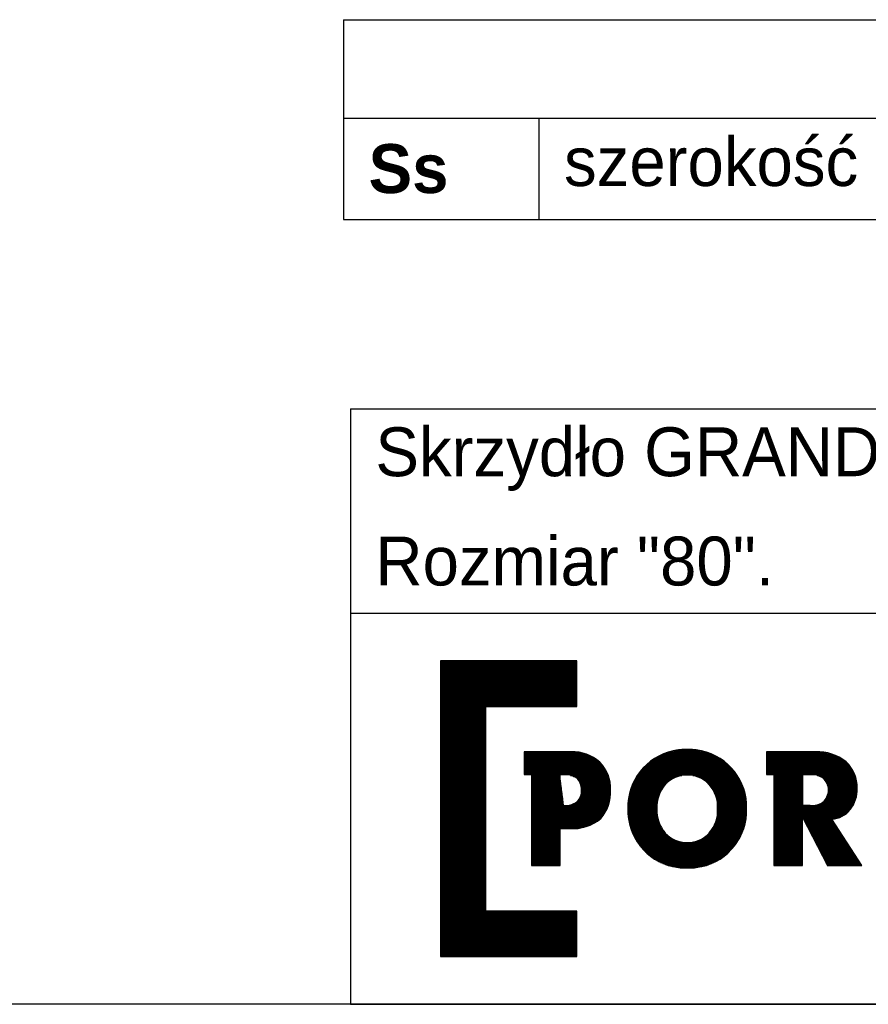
# Model space of a CAD drawing. Header units: millimetres. Extents: x 0 to 17620, y 0 to 4200.
# Tile 17 of 20: x 14829 to 15524, y 0 to 806. Entities that reach past the tile are written whole.
import ezdxf

# ---------------------------------------------------------------- set-up
doc = ezdxf.new("R2010")
doc.units = ezdxf.units.MM
doc.layers.add('1', color=250, linetype='Continuous')
doc.layers.add('256', color=250, linetype='Continuous')
doc.styles.add('Montserrat', font='Montserrat-Regular.ttf')

msp = doc.modelspace()

# ---------------------------------------------------------------- linework, layer by layer
at = {"layer": '1', "linetype": 'Continuous'}
for p, q in [((15094.38, 805.82), (15254.38, 805.82)), ((15094.38, 805.82), (15094.38, 725.14)), ((15254.38, 805.82), (16414.38, 805.82)), ((15094.38, 725.14), (15254.38, 725.14)), ((15094.38, 725.14), (15094.38, 642.22)), ((15254.38, 725.14), (16414.38, 725.14)), ((15254.38, 725.14), (15254.38, 642.22)), ((15094.38, 642.22), (15254.38, 642.22)), ((15254.38, 642.22), (16414.38, 642.22)), ((15100, 487.37), (17620, 487.37)), ((15100, 487.37), (15100, 404.97)), ((15100, 404.97), (15100, 320)), ((15100, 320), (17620, 320)), ((15100, 320), (15100, 0)), ((15100, 320), (15820, 320)), ((15285.44, 281.04), (15173.75, 281.04)), ((15173.75, 281.04), (15173.75, 39.04)), ((15173.75, 281.04), (15173.75, 39.04)), ((15285.44, 281.04), (15173.75, 281.04)), ((15173.75, 280.39), (15285.44, 280.39)), ((15173.75, 279.55), (15285.44, 279.55)), ((15173.75, 278.7), (15285.44, 278.7)), ((15173.75, 277.85), (15285.44, 277.85)), ((15173.75, 277.01), (15285.44, 277.01)), ((15173.75, 276.16), (15285.44, 276.16)), ((15173.75, 275.31), (15285.44, 275.31)), ((15173.75, 274.47), (15285.44, 274.47)), ((15285.44, 243.81), (15285.44, 281.04)), ((15285.44, 243.81), (15285.44, 281.04)), ((15173.75, 273.62), (15285.44, 273.62)), ((15173.75, 272.77), (15285.44, 272.77)), ((15173.75, 271.93), (15285.44, 271.93)), ((15173.75, 271.08), (15285.44, 271.08)), ((15173.75, 270.24), (15285.44, 270.24)), ((15173.75, 269.39), (15285.44, 269.39)), ((15173.75, 268.54), (15285.44, 268.54)), ((15173.75, 267.7), (15285.44, 267.7)), ((15173.75, 266.85), (15285.44, 266.85)), ((15173.75, 266), (15285.44, 266)), ((15173.75, 265.16), (15285.44, 265.16)), ((15173.75, 264.31), (15285.44, 264.31)), ((15173.75, 263.46), (15285.44, 263.46)), ((15173.75, 262.62), (15285.44, 262.62)), ((15173.75, 261.77), (15285.44, 261.77)), ((15173.75, 260.92), (15285.44, 260.92)), ((15173.75, 260.08), (15285.44, 260.08)), ((15173.75, 259.23), (15285.44, 259.23)), ((15173.75, 258.38), (15285.44, 258.38)), ((15173.75, 257.54), (15285.44, 257.54)), ((15173.75, 256.69), (15285.44, 256.69)), ((15173.75, 255.84), (15285.44, 255.84)), ((15173.75, 255), (15285.44, 255)), ((15173.75, 254.15), (15285.44, 254.15)), ((15173.75, 253.3), (15285.44, 253.3)), ((15173.75, 252.46), (15285.44, 252.46)), ((15173.75, 251.61), (15285.44, 251.61)), ((15173.75, 250.76), (15285.44, 250.76)), ((15173.75, 249.92), (15285.44, 249.92)), ((15173.75, 249.07), (15285.44, 249.07)), ((15173.75, 248.22), (15285.44, 248.22)), ((15173.75, 247.38), (15285.44, 247.38)), ((15173.75, 246.53), (15285.44, 246.53)), ((15173.75, 245.68), (15285.44, 245.68)), ((15173.75, 244.84), (15285.44, 244.84)), ((15173.75, 243.99), (15285.44, 243.99)), ((15173.75, 243.14), (15210.98, 243.14)), ((15173.75, 242.3), (15210.98, 242.3)), ((15210.98, 76.27), (15210.98, 243.81)), ((15210.98, 76.27), (15210.98, 243.81)), ((15210.98, 243.81), (15285.44, 243.81)), ((15210.98, 243.81), (15285.44, 243.81)), ((15173.75, 241.45), (15210.98, 241.45)), ((15173.75, 240.6), (15210.98, 240.6)), ((15173.75, 239.76), (15210.98, 239.76)), ((15173.75, 238.91), (15210.98, 238.91)), ((15173.75, 238.06), (15210.98, 238.06)), ((15173.75, 237.22), (15210.98, 237.22)), ((15173.75, 236.37), (15210.98, 236.37)), ((15173.75, 235.52), (15210.98, 235.52)), ((15173.75, 234.68), (15210.98, 234.68)), ((15173.75, 233.83), (15210.98, 233.83)), ((15173.75, 232.98), (15210.98, 232.98)), ((15173.75, 232.14), (15210.98, 232.14)), ((15173.75, 231.29), (15210.98, 231.29)), ((15173.75, 230.44), (15210.98, 230.44)), ((15173.75, 229.6), (15210.98, 229.6)), ((15173.75, 228.75), (15210.98, 228.75)), ((15173.75, 227.91), (15210.98, 227.91)), ((15173.75, 227.06), (15210.98, 227.06)), ((15173.75, 226.21), (15210.98, 226.21)), ((15173.75, 225.37), (15210.98, 225.37)), ((15173.75, 224.52), (15210.98, 224.52)), ((15173.75, 223.67), (15210.98, 223.67)), ((15173.75, 222.83), (15210.98, 222.83)), ((15173.75, 221.98), (15210.98, 221.98)), ((15173.75, 221.13), (15210.98, 221.13)), ((15173.75, 220.29), (15210.98, 220.29)), ((15173.75, 219.44), (15210.98, 219.44)), ((15173.75, 218.59), (15210.98, 218.59)), ((15173.75, 217.75), (15210.98, 217.75)), ((15173.75, 216.9), (15210.98, 216.9)), ((15173.75, 216.05), (15210.98, 216.05)), ((15173.75, 215.21), (15210.98, 215.21)), ((15173.75, 214.36), (15210.98, 214.36)), ((15173.75, 213.51), (15210.98, 213.51)), ((15173.75, 212.67), (15210.98, 212.67)), ((15173.75, 211.82), (15210.98, 211.82)), ((15173.75, 210.97), (15210.98, 210.97)), ((15173.75, 210.13), (15210.98, 210.13)), ((15173.75, 209.28), (15210.98, 209.28)), ((15173.75, 208.43), (15210.98, 208.43)), ((15173.75, 207.59), (15210.98, 207.59)), ((15173.75, 206.74), (15210.98, 206.74)), ((15173.75, 205.89), (15210.98, 205.89)), ((15173.75, 205.05), (15210.98, 205.05)), ((15173.75, 204.2), (15210.98, 204.2)), ((15173.75, 203.35), (15210.98, 203.35)), ((15173.75, 202.51), (15210.98, 202.51)), ((15173.75, 201.66), (15210.98, 201.66)), ((15280.75, 206.56), (15242.23, 206.56)), ((15242.23, 206.56), (15242.23, 187.95)), ((15280.75, 206.56), (15242.23, 206.56)), ((15242.23, 206.56), (15242.23, 187.95)), ((15242.23, 205.89), (15289.07, 205.89)), ((15242.23, 205.05), (15292.26, 205.05)), ((15242.23, 204.2), (15294.59, 204.2)), ((15242.23, 203.35), (15296.49, 203.35)), ((15242.23, 202.51), (15298.12, 202.51)), ((15242.23, 201.66), (15299.56, 201.66)), ((15349.72, 201.66), (15401.78, 201.66)), ((15351.17, 202.51), (15400.32, 202.51)), ((15352.75, 203.35), (15398.74, 203.35)), ((15354.5, 204.2), (15396.99, 204.2)), ((15356.46, 205.05), (15395.03, 205.05)), ((15358.71, 205.89), (15392.78, 205.89)), ((15361.41, 206.74), (15390.08, 206.74)), ((15364.94, 207.59), (15386.55, 207.59)), ((15371.71, 208.43), (15379.78, 208.43)), ((15440.65, 206.56), (15440.65, 187.95)), ((15480.74, 206.56), (15440.65, 206.56)), ((15440.65, 206.56), (15440.65, 187.95)), ((15480.74, 206.56), (15440.65, 206.56)), ((15440.65, 205.89), (15489.98, 205.89)), ((15440.65, 205.05), (15493.32, 205.05)), ((15440.65, 204.2), (15495.78, 204.2)), ((15440.65, 203.35), (15497.8, 203.35)), ((15440.65, 202.51), (15499.53, 202.51)), ((15440.65, 201.66), (15501.07, 201.66)), ((15173.75, 200.81), (15210.98, 200.81)), ((15173.75, 199.97), (15210.98, 199.97)), ((15173.75, 199.12), (15210.98, 199.12)), ((15173.75, 198.27), (15210.98, 198.27)), ((15173.75, 197.43), (15210.98, 197.43)), ((15173.75, 196.58), (15210.98, 196.58)), ((15173.75, 195.73), (15210.98, 195.73)), ((15173.75, 194.89), (15210.98, 194.89)), ((15173.75, 194.04), (15210.98, 194.04)), ((15242.23, 200.81), (15300.84, 200.81)), ((15242.23, 199.97), (15302.01, 199.97)), ((15242.23, 199.12), (15303.07, 199.12)), ((15242.23, 198.27), (15304.05, 198.27)), ((15242.23, 197.43), (15304.89, 197.43)), ((15242.23, 196.58), (15305.65, 196.58)), ((15242.23, 195.73), (15306.35, 195.73)), ((15242.23, 194.89), (15307, 194.89)), ((15242.23, 194.04), (15307.61, 194.04)), ((15340.21, 194.04), (15411.28, 194.04)), ((15341.05, 194.89), (15410.44, 194.89)), ((15341.92, 195.73), (15409.57, 195.73)), ((15342.85, 196.58), (15408.64, 196.58)), ((15343.83, 197.43), (15407.67, 197.43)), ((15344.86, 198.27), (15406.63, 198.27)), ((15345.96, 199.12), (15405.53, 199.12)), ((15347.13, 199.97), (15404.37, 199.97)), ((15348.37, 200.81), (15403.12, 200.81)), ((15440.65, 200.81), (15502.44, 200.81)), ((15440.65, 199.97), (15503.69, 199.97)), ((15440.65, 199.12), (15504.84, 199.12)), ((15440.65, 198.27), (15505.89, 198.27)), ((15440.65, 197.43), (15506.76, 197.43)), ((15440.65, 196.58), (15507.56, 196.58)), ((15440.65, 195.73), (15508.3, 195.73)), ((15440.65, 194.89), (15508.98, 194.89)), ((15440.65, 194.04), (15509.6, 194.04)), ((15173.75, 193.19), (15210.98, 193.19)), ((15173.75, 192.35), (15210.98, 192.35)), ((15173.75, 191.5), (15210.98, 191.5)), ((15173.75, 190.65), (15210.98, 190.65)), ((15173.75, 189.81), (15210.98, 189.81)), ((15173.75, 188.96), (15210.98, 188.96)), ((15173.75, 188.11), (15210.98, 188.11)), ((15173.75, 187.27), (15210.98, 187.27)), ((15173.75, 186.42), (15210.98, 186.42)), ((15173.75, 185.58), (15210.98, 185.58)), ((15242.23, 193.19), (15308.18, 193.19)), ((15242.23, 192.35), (15308.7, 192.35)), ((15242.23, 191.5), (15309.19, 191.5)), ((15242.23, 190.65), (15309.64, 190.65)), ((15242.23, 189.81), (15310.06, 189.81)), ((15242.23, 188.96), (15310.44, 188.96)), ((15242.23, 188.11), (15310.79, 188.11)), ((15242.23, 187.95), (15248.21, 187.95)), ((15242.23, 187.95), (15248.21, 187.95)), ((15248.21, 187.95), (15248.21, 113.48)), ((15248.21, 187.95), (15248.21, 113.48)), ((15248.21, 187.27), (15271.7, 187.27)), ((15248.21, 186.42), (15271.81, 186.42)), ((15248.21, 185.58), (15271.91, 185.58)), ((15271.61, 162.71), (15271.61, 187.95)), ((15271.61, 162.71), (15271.61, 187.95)), ((15271.61, 187.95), (15274.53, 187.95)), ((15271.61, 187.95), (15274.53, 187.95)), ((15280.19, 187.27), (15311.12, 187.27)), ((15282.66, 186.42), (15311.41, 186.42)), ((15284.49, 185.58), (15311.68, 185.58)), ((15333.76, 185.58), (15365.61, 185.58)), ((15334.27, 186.42), (15367.81, 186.42)), ((15334.82, 187.27), (15371.27, 187.27)), ((15335.39, 188.11), (15416.11, 188.11)), ((15335.98, 188.96), (15415.51, 188.96)), ((15336.61, 189.81), (15414.89, 189.81)), ((15337.26, 190.65), (15414.23, 190.65)), ((15337.95, 191.5), (15413.55, 191.5)), ((15338.67, 192.35), (15412.83, 192.35)), ((15339.42, 193.19), (15412.07, 193.19)), ((15380.24, 187.27), (15416.67, 187.27)), ((15383.7, 186.42), (15417.22, 186.42)), ((15385.9, 185.58), (15417.73, 185.58)), ((15440.65, 193.19), (15510.18, 193.19)), ((15440.65, 192.35), (15510.72, 192.35)), ((15440.65, 191.5), (15511.22, 191.5)), ((15440.65, 190.65), (15511.67, 190.65)), ((15440.65, 189.81), (15512.09, 189.81)), ((15440.65, 188.96), (15512.48, 188.96)), ((15440.65, 188.11), (15512.83, 188.11)), ((15440.65, 187.95), (15446.63, 187.95)), ((15440.65, 187.95), (15446.63, 187.95)), ((15446.63, 187.95), (15446.63, 113.48)), ((15446.63, 187.95), (15446.63, 113.48)), ((15446.63, 187.27), (15470.03, 187.27)), ((15446.63, 186.42), (15470.03, 186.42)), ((15446.63, 185.58), (15470.03, 185.58)), ((15476.38, 187.95), (15470.03, 187.95)), ((15470.03, 187.95), (15470.03, 162.71)), ((15470.03, 162.71), (15470.03, 187.95)), ((15470.03, 187.95), (15476.38, 187.95)), ((15482.35, 187.27), (15513.15, 187.27)), ((15484.65, 186.42), (15513.44, 186.42)), ((15486.3, 185.58), (15513.69, 185.58)), ((15173.75, 184.73), (15210.98, 184.73)), ((15173.75, 183.88), (15210.98, 183.88)), ((15173.75, 183.04), (15210.98, 183.04)), ((15173.75, 182.19), (15210.98, 182.19)), ((15173.75, 181.34), (15210.98, 181.34)), ((15173.75, 180.5), (15210.98, 180.5)), ((15173.75, 179.65), (15210.98, 179.65)), ((15173.75, 178.8), (15210.98, 178.8)), ((15173.75, 177.96), (15210.98, 177.96)), ((15248.21, 184.73), (15272.02, 184.73)), ((15248.21, 183.88), (15272.13, 183.88)), ((15248.21, 183.04), (15272.23, 183.04)), ((15248.21, 182.19), (15272.34, 182.19)), ((15248.21, 181.34), (15272.45, 181.34)), ((15248.21, 180.5), (15272.55, 180.5)), ((15248.21, 179.65), (15272.66, 179.65)), ((15248.21, 178.8), (15272.77, 178.8)), ((15248.21, 177.96), (15272.87, 177.96)), ((15285.64, 184.73), (15311.92, 184.73)), ((15286.4, 183.88), (15312.13, 183.88)), ((15287.04, 183.04), (15312.32, 183.04)), ((15287.58, 182.19), (15312.48, 182.19)), ((15288.02, 181.34), (15312.62, 181.34)), ((15288.39, 180.5), (15312.74, 180.5)), ((15288.68, 179.65), (15312.82, 179.65)), ((15288.91, 178.8), (15312.89, 178.8)), ((15289.07, 177.96), (15312.93, 177.96)), ((15330.1, 177.96), (15356.23, 177.96)), ((15330.42, 178.8), (15356.88, 178.8)), ((15330.77, 179.65), (15357.57, 179.65)), ((15331.13, 180.5), (15358.35, 180.5)), ((15331.52, 181.34), (15359.21, 181.34)), ((15331.92, 182.19), (15360.17, 182.19)), ((15332.35, 183.04), (15361.25, 183.04)), ((15332.79, 183.88), (15362.48, 183.88)), ((15333.26, 184.73), (15363.9, 184.73)), ((15387.61, 184.73), (15418.23, 184.73)), ((15389.04, 183.88), (15418.7, 183.88)), ((15390.26, 183.04), (15419.15, 183.04)), ((15391.34, 182.19), (15419.57, 182.19)), ((15392.3, 181.34), (15419.98, 181.34)), ((15393.17, 180.5), (15420.36, 180.5)), ((15393.94, 179.65), (15420.72, 179.65)), ((15394.64, 178.8), (15421.07, 178.8)), ((15395.29, 177.96), (15421.4, 177.96)), ((15446.63, 184.73), (15470.03, 184.73)), ((15446.63, 183.88), (15470.03, 183.88)), ((15446.63, 183.04), (15470.03, 183.04)), ((15446.63, 182.19), (15470.03, 182.19)), ((15446.63, 181.34), (15470.03, 181.34)), ((15446.63, 180.5), (15470.03, 180.5)), ((15446.63, 179.65), (15470.03, 179.65)), ((15446.63, 178.8), (15470.03, 178.8)), ((15446.63, 177.96), (15470.03, 177.96)), ((15487.37, 184.73), (15513.92, 184.73)), ((15488.17, 183.88), (15514.13, 183.88)), ((15488.84, 183.04), (15514.3, 183.04)), ((15489.41, 182.19), (15514.45, 182.19)), ((15489.88, 181.34), (15514.57, 181.34)), ((15490.28, 180.5), (15514.66, 180.5)), ((15490.61, 179.65), (15514.73, 179.65)), ((15490.87, 178.8), (15514.77, 178.8)), ((15491.08, 177.96), (15514.79, 177.96)), ((15173.75, 177.11), (15210.98, 177.11)), ((15173.75, 176.26), (15210.98, 176.26)), ((15173.75, 175.42), (15210.98, 175.42)), ((15173.75, 174.57), (15210.98, 174.57)), ((15173.75, 173.72), (15210.98, 173.72)), ((15173.75, 172.88), (15210.98, 172.88)), ((15173.75, 172.03), (15210.98, 172.03)), ((15173.75, 171.18), (15210.98, 171.18)), ((15173.75, 170.34), (15210.98, 170.34)), ((15173.75, 169.49), (15210.98, 169.49)), ((15248.21, 177.11), (15272.98, 177.11)), ((15248.21, 176.26), (15273.09, 176.26)), ((15248.21, 175.42), (15273.2, 175.42)), ((15248.21, 174.57), (15273.3, 174.57)), ((15248.21, 173.72), (15273.41, 173.72)), ((15248.21, 172.88), (15273.52, 172.88)), ((15248.21, 172.03), (15273.62, 172.03)), ((15248.21, 171.18), (15273.73, 171.18)), ((15248.21, 170.34), (15273.84, 170.34)), ((15248.21, 169.49), (15273.94, 169.49)), ((15288.14, 169.49), (15312.75, 169.49)), ((15288.49, 170.34), (15312.84, 170.34)), ((15288.77, 171.18), (15312.91, 171.18)), ((15288.98, 172.03), (15312.96, 172.03)), ((15289.14, 172.88), (15312.98, 172.88)), ((15289.18, 177.11), (15312.94, 177.11)), ((15289.23, 176.26), (15312.94, 176.26)), ((15289.23, 175.42), (15312.91, 175.42)), ((15289.23, 173.72), (15312.98, 173.72)), ((15289.26, 174.57), (15312.96, 174.57)), ((15327.8, 169.49), (15352, 169.49)), ((15327.96, 170.34), (15352.27, 170.34)), ((15328.13, 171.18), (15352.57, 171.18)), ((15328.31, 172.03), (15352.91, 172.03)), ((15328.52, 172.88), (15353.27, 172.88)), ((15328.74, 173.72), (15353.67, 173.72)), ((15328.97, 174.57), (15354.11, 174.57)), ((15329.23, 175.42), (15354.58, 175.42)), ((15329.5, 176.26), (15355.09, 176.26)), ((15329.79, 177.11), (15355.64, 177.11)), ((15395.89, 177.11), (15421.7, 177.11)), ((15396.44, 176.26), (15421.99, 176.26)), ((15396.95, 175.42), (15422.26, 175.42)), ((15397.42, 174.57), (15422.52, 174.57)), ((15397.85, 173.72), (15422.75, 173.72)), ((15398.25, 172.88), (15422.97, 172.88)), ((15398.61, 172.03), (15423.18, 172.03)), ((15398.94, 171.18), (15423.36, 171.18)), ((15399.24, 170.34), (15423.53, 170.34)), ((15399.5, 169.49), (15423.69, 169.49)), ((15446.63, 177.11), (15470.03, 177.11)), ((15446.63, 176.26), (15470.03, 176.26)), ((15446.63, 175.42), (15470.03, 175.42)), ((15446.63, 174.57), (15470.03, 174.57)), ((15446.63, 173.72), (15470.03, 173.72)), ((15446.63, 172.88), (15470.03, 172.88)), ((15446.63, 172.03), (15470.03, 172.03)), ((15446.63, 171.18), (15470.03, 171.18)), ((15446.63, 170.34), (15470.03, 170.34)), ((15446.63, 169.49), (15470.03, 169.49)), ((15489.97, 169.49), (15514.08, 169.49)), ((15490.35, 170.34), (15514.26, 170.34)), ((15490.67, 171.18), (15514.42, 171.18)), ((15490.92, 172.03), (15514.55, 172.03)), ((15491.11, 172.88), (15514.65, 172.88)), ((15491.22, 177.11), (15514.78, 177.11)), ((15491.24, 173.72), (15514.72, 173.72)), ((15491.31, 176.26), (15514.78, 176.26)), ((15491.32, 174.57), (15514.77, 174.57)), ((15491.34, 175.42), (15514.79, 175.42)), ((15173.75, 168.64), (15210.98, 168.64)), ((15173.75, 167.8), (15210.98, 167.8)), ((15173.75, 166.95), (15210.98, 166.95)), ((15173.75, 166.1), (15210.98, 166.1)), ((15173.75, 165.26), (15210.98, 165.26)), ((15173.75, 164.41), (15210.98, 164.41)), ((15173.75, 163.56), (15210.98, 163.56)), ((15173.75, 162.72), (15210.98, 162.72)), ((15173.75, 161.87), (15210.98, 161.87)), ((15248.21, 168.64), (15274.05, 168.64)), ((15248.21, 167.8), (15274.16, 167.8)), ((15248.21, 166.95), (15274.26, 166.95)), ((15248.21, 166.1), (15274.37, 166.1)), ((15248.21, 165.26), (15274.48, 165.26)), ((15248.21, 164.41), (15274.58, 164.41)), ((15248.21, 163.56), (15274.69, 163.56)), ((15248.21, 162.72), (15274.8, 162.72)), ((15248.21, 161.87), (15310.87, 161.87)), ((15274.8, 162.71), (15271.61, 162.71)), ((15274.8, 162.71), (15271.61, 162.71)), ((15277.25, 162.72), (15311.18, 162.72)), ((15281.33, 163.56), (15311.46, 163.56)), ((15283.34, 164.41), (15311.72, 164.41)), ((15284.82, 165.26), (15311.95, 165.26)), ((15285.86, 166.1), (15312.16, 166.1)), ((15286.6, 166.95), (15312.35, 166.95)), ((15287.21, 167.8), (15312.51, 167.8)), ((15287.72, 168.64), (15312.64, 168.64)), ((15327.12, 161.87), (15350.76, 161.87)), ((15327.13, 162.72), (15350.79, 162.72)), ((15327.16, 163.56), (15350.85, 163.56)), ((15327.21, 164.41), (15350.94, 164.41)), ((15327.27, 165.26), (15351.05, 165.26)), ((15327.34, 166.1), (15351.18, 166.1)), ((15327.44, 166.95), (15351.35, 166.95)), ((15327.54, 167.8), (15351.53, 167.8)), ((15327.67, 168.64), (15351.75, 168.64)), ((15399.74, 168.64), (15423.83, 168.64)), ((15399.95, 167.8), (15423.95, 167.8)), ((15400.13, 166.95), (15424.06, 166.95)), ((15400.28, 166.1), (15424.15, 166.1)), ((15400.41, 165.26), (15424.22, 165.26)), ((15400.51, 164.41), (15424.28, 164.41)), ((15400.58, 163.56), (15424.33, 163.56)), ((15400.63, 162.72), (15424.36, 162.72)), ((15400.65, 161.87), (15424.37, 161.87)), ((15446.63, 168.64), (15470.03, 168.64)), ((15446.63, 167.8), (15470.03, 167.8)), ((15446.63, 166.95), (15470.03, 166.95)), ((15446.63, 166.1), (15470.03, 166.1)), ((15446.63, 165.26), (15470.03, 165.26)), ((15446.63, 164.41), (15470.03, 164.41)), ((15446.63, 163.56), (15470.03, 163.56)), ((15446.63, 162.72), (15470.03, 162.72)), ((15446.63, 161.87), (15510.95, 161.87)), ((15470.03, 162.71), (15476.38, 162.71)), ((15476.38, 162.71), (15470.03, 162.71)), ((15478.43, 162.72), (15511.45, 162.72)), ((15482.89, 163.56), (15511.9, 163.56)), ((15485.01, 164.41), (15512.31, 164.41)), ((15486.58, 165.26), (15512.69, 165.26)), ((15487.54, 166.1), (15513.03, 166.1)), ((15488.31, 166.95), (15513.34, 166.95)), ((15488.96, 167.8), (15513.62, 167.8)), ((15489.51, 168.64), (15513.86, 168.64)), ((15173.75, 161.02), (15210.98, 161.02)), ((15173.75, 160.18), (15210.98, 160.18)), ((15173.75, 159.33), (15210.98, 159.33)), ((15173.75, 158.48), (15210.98, 158.48)), ((15173.75, 157.64), (15210.98, 157.64)), ((15173.75, 156.79), (15210.98, 156.79)), ((15173.75, 155.94), (15210.98, 155.94)), ((15173.75, 155.1), (15210.98, 155.1)), ((15173.75, 154.25), (15210.98, 154.25)), ((15173.75, 153.4), (15210.98, 153.4)), ((15248.21, 161.02), (15310.53, 161.02)), ((15248.21, 160.18), (15310.16, 160.18)), ((15248.21, 159.33), (15309.77, 159.33)), ((15248.21, 158.48), (15309.34, 158.48)), ((15248.21, 157.64), (15308.88, 157.64)), ((15248.21, 156.79), (15308.39, 156.79)), ((15248.21, 155.94), (15307.86, 155.94)), ((15248.21, 155.1), (15307.29, 155.1)), ((15248.21, 154.25), (15306.68, 154.25)), ((15248.21, 153.4), (15306.03, 153.4)), ((15327.12, 161.02), (15350.75, 161.02)), ((15327.12, 159.33), (15350.76, 159.33)), ((15327.12, 158.48), (15350.76, 158.48)), ((15327.13, 157.64), (15350.78, 157.64)), ((15327.14, 160.18), (15350.77, 160.18)), ((15327.15, 156.79), (15350.83, 156.79)), ((15327.19, 155.94), (15350.91, 155.94)), ((15327.25, 155.1), (15351.01, 155.1)), ((15327.32, 154.25), (15351.14, 154.25)), ((15327.41, 153.4), (15351.29, 153.4)), ((15400.18, 153.4), (15424.09, 153.4)), ((15400.33, 154.25), (15424.17, 154.25)), ((15400.44, 155.1), (15424.24, 155.1)), ((15400.54, 155.94), (15424.3, 155.94)), ((15400.6, 156.79), (15424.34, 156.79)), ((15400.62, 160.18), (15424.36, 160.18)), ((15400.64, 159.33), (15424.37, 159.33)), ((15400.64, 157.64), (15424.36, 157.64)), ((15400.65, 161.02), (15424.37, 161.02)), ((15400.65, 158.48), (15424.37, 158.48)), ((15446.63, 161.02), (15510.42, 161.02)), ((15446.63, 160.18), (15509.84, 160.18)), ((15446.63, 159.33), (15509.2, 159.33)), ((15446.63, 158.48), (15508.48, 158.48)), ((15446.63, 157.64), (15507.68, 157.64)), ((15446.63, 156.79), (15506.77, 156.79)), ((15446.63, 155.94), (15505.74, 155.94)), ((15446.63, 155.1), (15504.57, 155.1)), ((15446.63, 154.25), (15503.18, 154.25)), ((15446.63, 153.4), (15501.49, 153.4)), ((15173.75, 152.56), (15210.98, 152.56)), ((15173.75, 151.71), (15210.98, 151.71)), ((15173.75, 150.86), (15210.98, 150.86)), ((15173.75, 150.02), (15210.98, 150.02)), ((15173.75, 149.17), (15210.98, 149.17)), ((15173.75, 148.32), (15210.98, 148.32)), ((15173.75, 147.48), (15210.98, 147.48)), ((15173.75, 146.63), (15210.98, 146.63)), ((15173.75, 145.78), (15210.98, 145.78)), ((15248.21, 152.56), (15305.34, 152.56)), ((15248.21, 151.71), (15304.48, 151.71)), ((15248.21, 150.86), (15303.4, 150.86)), ((15248.21, 150.02), (15302.23, 150.02)), ((15248.21, 149.17), (15300.94, 149.17)), ((15248.21, 148.32), (15299.52, 148.32)), ((15248.21, 147.48), (15297.93, 147.48)), ((15248.21, 146.63), (15296.11, 146.63)), ((15248.21, 145.78), (15293.95, 145.78)), ((15327.51, 152.56), (15351.47, 152.56)), ((15327.63, 151.71), (15351.68, 151.71)), ((15327.76, 150.86), (15351.91, 150.86)), ((15327.91, 150.02), (15352.18, 150.02)), ((15328.07, 149.17), (15352.47, 149.17)), ((15328.26, 148.32), (15352.79, 148.32)), ((15328.45, 147.48), (15353.15, 147.48)), ((15328.67, 146.63), (15353.54, 146.63)), ((15328.9, 145.78), (15353.96, 145.78)), ((15397.56, 145.78), (15422.59, 145.78)), ((15397.98, 146.63), (15422.82, 146.63)), ((15398.36, 147.48), (15423.04, 147.48)), ((15398.71, 148.32), (15423.24, 148.32)), ((15399.03, 149.17), (15423.42, 149.17)), ((15399.32, 150.02), (15423.58, 150.02)), ((15399.58, 150.86), (15423.73, 150.86)), ((15399.81, 151.71), (15423.87, 151.71)), ((15400.01, 152.56), (15423.98, 152.56)), ((15446.63, 152.56), (15470.03, 152.56)), ((15446.63, 151.71), (15470.03, 151.71)), ((15446.63, 150.86), (15470.03, 150.86)), ((15446.63, 150.02), (15470.03, 150.02)), ((15446.63, 149.17), (15470.03, 149.17)), ((15446.63, 148.32), (15470.03, 148.32)), ((15446.63, 147.48), (15470.03, 147.48)), ((15446.63, 146.63), (15470.03, 146.63)), ((15446.63, 145.78), (15470.03, 145.78)), ((15470.03, 153.1), (15490.4, 113.48)), ((15470.03, 113.48), (15470.03, 153.1)), ((15470.03, 113.48), (15470.03, 153.1)), ((15470.03, 153.1), (15490.4, 113.48)), ((15470.31, 152.56), (15499.25, 152.56)), ((15470.74, 151.71), (15495.1, 151.71)), ((15471.18, 150.86), (15494.65, 150.86)), ((15471.61, 150.02), (15495.19, 150.02)), ((15472.05, 149.17), (15495.73, 149.17)), ((15472.48, 148.32), (15496.27, 148.32)), ((15472.92, 147.48), (15496.81, 147.48)), ((15473.35, 146.63), (15497.35, 146.63)), ((15473.79, 145.78), (15497.89, 145.78)), ((15518.52, 113.48), (15494.16, 151.64)), ((15518.52, 113.48), (15494.16, 151.64)), ((15173.75, 144.94), (15210.98, 144.94)), ((15173.75, 144.09), (15210.98, 144.09)), ((15173.75, 143.25), (15210.98, 143.25)), ((15173.75, 142.4), (15210.98, 142.4)), ((15173.75, 141.55), (15210.98, 141.55)), ((15173.75, 140.71), (15210.98, 140.71)), ((15173.75, 139.86), (15210.98, 139.86)), ((15173.75, 139.01), (15210.98, 139.01)), ((15173.75, 138.17), (15210.98, 138.17)), ((15173.75, 137.32), (15210.98, 137.32)), ((15248.21, 144.94), (15291.21, 144.94)), ((15248.21, 144.09), (15287.02, 144.09)), ((15248.21, 143.25), (15271.61, 143.25)), ((15248.21, 142.4), (15271.61, 142.4)), ((15248.21, 141.55), (15271.61, 141.55)), ((15248.21, 140.71), (15271.61, 140.71)), ((15248.21, 139.86), (15271.61, 139.86)), ((15248.21, 139.01), (15271.61, 139.01)), ((15248.21, 138.17), (15271.61, 138.17)), ((15248.21, 137.32), (15271.61, 137.32)), ((15271.61, 143.84), (15279.65, 143.84)), ((15271.61, 113.48), (15271.61, 143.84)), ((15271.61, 143.84), (15279.65, 143.84)), ((15271.61, 113.48), (15271.61, 143.84)), ((15329.15, 144.94), (15354.42, 144.94)), ((15329.41, 144.09), (15354.92, 144.09)), ((15329.7, 143.25), (15355.45, 143.25)), ((15330, 142.4), (15356.03, 142.4)), ((15330.32, 141.55), (15356.66, 141.55)), ((15330.66, 140.71), (15357.34, 140.71)), ((15331.02, 139.86), (15358.09, 139.86)), ((15331.39, 139.01), (15358.92, 139.01)), ((15331.79, 138.17), (15359.86, 138.17)), ((15332.21, 137.32), (15360.9, 137.32)), ((15390.6, 137.32), (15419.28, 137.32)), ((15391.65, 138.17), (15419.7, 138.17)), ((15392.58, 139.01), (15420.1, 139.01)), ((15393.41, 139.86), (15420.48, 139.86)), ((15394.17, 140.71), (15420.83, 140.71)), ((15394.85, 141.55), (15421.17, 141.55)), ((15395.48, 142.4), (15421.49, 142.4)), ((15396.07, 143.25), (15421.79, 143.25)), ((15396.6, 144.09), (15422.08, 144.09)), ((15397.1, 144.94), (15422.34, 144.94)), ((15446.63, 144.94), (15470.03, 144.94)), ((15446.63, 144.09), (15470.03, 144.09)), ((15446.63, 143.25), (15470.03, 143.25)), ((15446.63, 142.4), (15470.03, 142.4)), ((15446.63, 141.55), (15470.03, 141.55)), ((15446.63, 140.71), (15470.03, 140.71)), ((15446.63, 139.86), (15470.03, 139.86)), ((15446.63, 139.01), (15470.03, 139.01)), ((15446.63, 138.17), (15470.03, 138.17)), ((15446.63, 137.32), (15470.03, 137.32)), ((15474.22, 144.94), (15498.44, 144.94)), ((15474.66, 144.09), (15498.98, 144.09)), ((15475.1, 143.25), (15499.52, 143.25)), ((15475.53, 142.4), (15500.06, 142.4)), ((15475.97, 141.55), (15500.6, 141.55)), ((15476.4, 140.71), (15501.14, 140.71)), ((15476.84, 139.86), (15501.68, 139.86)), ((15477.27, 139.01), (15502.22, 139.01)), ((15477.71, 138.17), (15502.76, 138.17)), ((15478.14, 137.32), (15503.3, 137.32)), ((15173.75, 136.47), (15210.98, 136.47)), ((15173.75, 135.63), (15210.98, 135.63)), ((15173.75, 134.78), (15210.98, 134.78)), ((15173.75, 133.93), (15210.98, 133.93)), ((15173.75, 133.09), (15210.98, 133.09)), ((15173.75, 132.24), (15210.98, 132.24)), ((15173.75, 131.39), (15210.98, 131.39)), ((15173.75, 130.55), (15210.98, 130.55)), ((15173.75, 129.7), (15210.98, 129.7)), ((15248.21, 136.47), (15271.61, 136.47)), ((15248.21, 135.63), (15271.61, 135.63)), ((15248.21, 134.78), (15271.61, 134.78)), ((15248.21, 133.93), (15271.61, 133.93)), ((15248.21, 133.09), (15271.61, 133.09)), ((15248.21, 132.24), (15271.61, 132.24)), ((15248.21, 131.39), (15271.61, 131.39)), ((15248.21, 130.55), (15271.61, 130.55)), ((15248.21, 129.7), (15271.61, 129.7)), ((15332.65, 136.47), (15362.08, 136.47)), ((15333.12, 135.63), (15363.43, 135.63)), ((15333.6, 134.78), (15365.04, 134.78)), ((15334.11, 133.93), (15367.03, 133.93)), ((15334.65, 133.09), (15369.86, 133.09)), ((15335.21, 132.24), (15416.28, 132.24)), ((15335.79, 131.39), (15415.7, 131.39)), ((15336.41, 130.55), (15415.08, 130.55)), ((15337.05, 129.7), (15414.44, 129.7)), ((15381.65, 133.09), (15416.85, 133.09)), ((15384.47, 133.93), (15417.38, 133.93)), ((15386.47, 134.78), (15417.89, 134.78)), ((15388.07, 135.63), (15418.38, 135.63)), ((15389.43, 136.47), (15418.84, 136.47)), ((15446.63, 136.47), (15470.03, 136.47)), ((15446.63, 135.63), (15470.03, 135.63)), ((15446.63, 134.78), (15470.03, 134.78)), ((15446.63, 133.93), (15470.03, 133.93)), ((15446.63, 133.09), (15470.03, 133.09)), ((15446.63, 132.24), (15470.03, 132.24)), ((15446.63, 131.39), (15470.03, 131.39)), ((15446.63, 130.55), (15470.03, 130.55)), ((15446.63, 129.7), (15470.03, 129.7)), ((15478.58, 136.47), (15503.84, 136.47)), ((15479.01, 135.63), (15504.38, 135.63)), ((15479.45, 134.78), (15504.92, 134.78)), ((15479.88, 133.93), (15505.46, 133.93)), ((15480.32, 133.09), (15506, 133.09)), ((15480.76, 132.24), (15506.54, 132.24)), ((15481.19, 131.39), (15507.08, 131.39)), ((15481.63, 130.55), (15507.63, 130.55)), ((15482.06, 129.7), (15508.17, 129.7)), ((15173.75, 128.85), (15210.98, 128.85)), ((15173.75, 128.01), (15210.98, 128.01)), ((15173.75, 127.16), (15210.98, 127.16)), ((15173.75, 126.31), (15210.98, 126.31)), ((15173.75, 125.47), (15210.98, 125.47)), ((15173.75, 124.62), (15210.98, 124.62)), ((15173.75, 123.77), (15210.98, 123.77)), ((15173.75, 122.93), (15210.98, 122.93)), ((15173.75, 122.08), (15210.98, 122.08)), ((15173.75, 121.23), (15210.98, 121.23)), ((15248.21, 128.85), (15271.61, 128.85)), ((15248.21, 128.01), (15271.61, 128.01)), ((15248.21, 127.16), (15271.61, 127.16)), ((15248.21, 126.31), (15271.61, 126.31)), ((15248.21, 125.47), (15271.61, 125.47)), ((15248.21, 124.62), (15271.61, 124.62)), ((15248.21, 123.77), (15271.61, 123.77)), ((15248.21, 122.93), (15271.61, 122.93)), ((15248.21, 122.08), (15271.61, 122.08)), ((15248.21, 121.23), (15271.61, 121.23)), ((15337.73, 128.85), (15413.76, 128.85)), ((15338.44, 128.01), (15413.05, 128.01)), ((15339.18, 127.16), (15412.31, 127.16)), ((15339.96, 126.31), (15411.53, 126.31)), ((15340.78, 125.47), (15410.71, 125.47)), ((15341.65, 124.62), (15409.84, 124.62)), ((15342.56, 123.77), (15408.93, 123.77)), ((15343.52, 122.93), (15407.97, 122.93)), ((15344.53, 122.08), (15406.96, 122.08)), ((15345.61, 121.23), (15405.88, 121.23)), ((15446.63, 128.85), (15470.03, 128.85)), ((15446.63, 128.01), (15470.03, 128.01)), ((15446.63, 127.16), (15470.03, 127.16)), ((15446.63, 126.31), (15470.03, 126.31)), ((15446.63, 125.47), (15470.03, 125.47)), ((15446.63, 124.62), (15470.03, 124.62)), ((15446.63, 123.77), (15470.03, 123.77)), ((15446.63, 122.93), (15470.03, 122.93)), ((15446.63, 122.08), (15470.03, 122.08)), ((15446.63, 121.23), (15470.03, 121.23)), ((15482.5, 128.85), (15508.71, 128.85)), ((15482.93, 128.01), (15509.25, 128.01)), ((15483.37, 127.16), (15509.79, 127.16)), ((15483.8, 126.31), (15510.33, 126.31)), ((15484.24, 125.47), (15510.87, 125.47)), ((15484.67, 124.62), (15511.41, 124.62)), ((15485.11, 123.77), (15511.95, 123.77)), ((15485.54, 122.93), (15512.49, 122.93)), ((15485.98, 122.08), (15513.03, 122.08)), ((15486.42, 121.23), (15513.57, 121.23)), ((15173.75, 120.39), (15210.98, 120.39)), ((15173.75, 119.54), (15210.98, 119.54)), ((15173.75, 118.69), (15210.98, 118.69)), ((15173.75, 117.85), (15210.98, 117.85)), ((15173.75, 117), (15210.98, 117)), ((15173.75, 116.15), (15210.98, 116.15)), ((15173.75, 115.31), (15210.98, 115.31)), ((15173.75, 114.46), (15210.98, 114.46)), ((15173.75, 113.61), (15210.98, 113.61)), ((15248.21, 120.39), (15271.61, 120.39)), ((15248.21, 119.54), (15271.61, 119.54)), ((15248.21, 118.69), (15271.61, 118.69)), ((15248.21, 117.85), (15271.61, 117.85)), ((15248.21, 117), (15271.61, 117)), ((15248.21, 116.15), (15271.61, 116.15)), ((15248.21, 115.31), (15271.61, 115.31)), ((15248.21, 114.46), (15271.61, 114.46)), ((15248.21, 113.61), (15271.61, 113.61)), ((15248.21, 113.48), (15271.61, 113.48)), ((15248.21, 113.48), (15271.61, 113.48)), ((15346.76, 120.39), (15404.74, 120.39)), ((15347.98, 119.54), (15403.51, 119.54)), ((15349.29, 118.69), (15402.2, 118.69)), ((15350.71, 117.85), (15400.79, 117.85)), ((15352.25, 117), (15399.25, 117)), ((15353.94, 116.15), (15397.55, 116.15)), ((15355.83, 115.31), (15395.67, 115.31)), ((15357.97, 114.46), (15393.52, 114.46)), ((15360.51, 113.61), (15390.98, 113.61)), ((15446.63, 120.39), (15470.03, 120.39)), ((15446.63, 119.54), (15470.03, 119.54)), ((15446.63, 118.69), (15470.03, 118.69)), ((15446.63, 117.85), (15470.03, 117.85)), ((15446.63, 117), (15470.03, 117)), ((15446.63, 116.15), (15470.03, 116.15)), ((15446.63, 115.31), (15470.03, 115.31)), ((15446.63, 114.46), (15470.03, 114.46)), ((15446.63, 113.61), (15470.03, 113.61)), ((15446.63, 113.48), (15470.03, 113.48)), ((15446.63, 113.48), (15470.03, 113.48)), ((15486.85, 120.39), (15514.11, 120.39)), ((15487.29, 119.54), (15514.65, 119.54)), ((15487.72, 118.69), (15515.19, 118.69)), ((15488.16, 117.85), (15515.73, 117.85)), ((15488.59, 117), (15516.27, 117)), ((15489.03, 116.15), (15516.82, 116.15)), ((15489.46, 115.31), (15517.36, 115.31)), ((15489.9, 114.46), (15517.9, 114.46)), ((15490.33, 113.61), (15518.44, 113.61)), ((15490.4, 113.48), (15518.52, 113.48)), ((15490.4, 113.48), (15518.52, 113.48)), ((15173.75, 112.77), (15210.98, 112.77)), ((15173.75, 111.92), (15210.98, 111.92)), ((15173.75, 111.07), (15210.98, 111.07)), ((15173.75, 110.23), (15210.98, 110.23)), ((15173.75, 109.38), (15210.98, 109.38)), ((15173.75, 108.53), (15210.98, 108.53)), ((15173.75, 107.69), (15210.98, 107.69)), ((15173.75, 106.84), (15210.98, 106.84)), ((15173.75, 105.99), (15210.98, 105.99)), ((15173.75, 105.15), (15210.98, 105.15)), ((15363.71, 112.77), (15387.78, 112.77)), ((15368.64, 111.92), (15382.86, 111.92)), ((15173.75, 104.3), (15210.98, 104.3)), ((15173.75, 103.45), (15210.98, 103.45)), ((15173.75, 102.61), (15210.98, 102.61)), ((15173.75, 101.76), (15210.98, 101.76)), ((15173.75, 100.92), (15210.98, 100.92)), ((15173.75, 100.07), (15210.98, 100.07)), ((15173.75, 99.22), (15210.98, 99.22)), ((15173.75, 98.38), (15210.98, 98.38)), ((15173.75, 97.53), (15210.98, 97.53)), ((15173.75, 96.68), (15210.98, 96.68)), ((15173.75, 95.84), (15210.98, 95.84)), ((15173.75, 94.99), (15210.98, 94.99)), ((15173.75, 94.14), (15210.98, 94.14)), ((15173.75, 93.3), (15210.98, 93.3)), ((15173.75, 92.45), (15210.98, 92.45)), ((15173.75, 91.6), (15210.98, 91.6)), ((15173.75, 90.76), (15210.98, 90.76)), ((15173.75, 89.91), (15210.98, 89.91)), ((15173.75, 89.06), (15210.98, 89.06)), ((15173.75, 88.22), (15210.98, 88.22)), ((15173.75, 87.37), (15210.98, 87.37)), ((15173.75, 86.52), (15210.98, 86.52)), ((15173.75, 85.68), (15210.98, 85.68)), ((15173.75, 84.83), (15210.98, 84.83)), ((15173.75, 83.98), (15210.98, 83.98)), ((15173.75, 83.14), (15210.98, 83.14)), ((15173.75, 82.29), (15210.98, 82.29)), ((15173.75, 81.44), (15210.98, 81.44)), ((15173.75, 80.6), (15210.98, 80.6)), ((15173.75, 79.75), (15210.98, 79.75)), ((15173.75, 78.9), (15210.98, 78.9)), ((15173.75, 78.06), (15210.98, 78.06)), ((15173.75, 77.21), (15210.98, 77.21)), ((15173.75, 76.36), (15210.98, 76.36)), ((15173.75, 75.52), (15285.44, 75.52)), ((15173.75, 74.67), (15285.44, 74.67)), ((15173.75, 73.82), (15285.44, 73.82)), ((15173.75, 72.98), (15285.44, 72.98)), ((15285.44, 76.27), (15210.98, 76.27)), ((15285.44, 76.27), (15210.98, 76.27)), ((15285.44, 39.04), (15285.44, 76.27)), ((15285.44, 39.04), (15285.44, 76.27)), ((15173.75, 72.13), (15285.44, 72.13)), ((15173.75, 71.28), (15285.44, 71.28)), ((15173.75, 70.44), (15285.44, 70.44)), ((15173.75, 69.59), (15285.44, 69.59)), ((15173.75, 68.74), (15285.44, 68.74)), ((15173.75, 67.9), (15285.44, 67.9)), ((15173.75, 67.05), (15285.44, 67.05)), ((15173.75, 66.2), (15285.44, 66.2)), ((15173.75, 65.36), (15285.44, 65.36)), ((15173.75, 64.51), (15285.44, 64.51)), ((15173.75, 63.66), (15285.44, 63.66)), ((15173.75, 62.82), (15285.44, 62.82)), ((15173.75, 61.97), (15285.44, 61.97)), ((15173.75, 61.12), (15285.44, 61.12)), ((15173.75, 60.28), (15285.44, 60.28)), ((15173.75, 59.43), (15285.44, 59.43)), ((15173.75, 58.59), (15285.44, 58.59)), ((15173.75, 57.74), (15285.44, 57.74)), ((15173.75, 56.89), (15285.44, 56.89)), ((15173.75, 56.05), (15285.44, 56.05)), ((15173.75, 55.2), (15285.44, 55.2)), ((15173.75, 54.35), (15285.44, 54.35)), ((15173.75, 53.51), (15285.44, 53.51)), ((15173.75, 52.66), (15285.44, 52.66)), ((15173.75, 51.81), (15285.44, 51.81)), ((15173.75, 50.97), (15285.44, 50.97)), ((15173.75, 50.12), (15285.44, 50.12)), ((15173.75, 49.27), (15285.44, 49.27)), ((15173.75, 48.43), (15285.44, 48.43)), ((15173.75, 47.58), (15285.44, 47.58)), ((15173.75, 46.73), (15285.44, 46.73)), ((15173.75, 45.89), (15285.44, 45.89)), ((15173.75, 45.04), (15285.44, 45.04)), ((15173.75, 44.19), (15285.44, 44.19)), ((15173.75, 43.35), (15285.44, 43.35)), ((15173.75, 42.5), (15285.44, 42.5)), ((15173.75, 41.65), (15285.44, 41.65)), ((15173.75, 40.81), (15285.44, 40.81)), ((15173.75, 39.96), (15285.44, 39.96)), ((15173.75, 39.11), (15285.44, 39.11)), ((15173.75, 39.04), (15285.44, 39.04)), ((15173.75, 39.04), (15285.44, 39.04)), ((15100, 0), (15820, 0))]:
    msp.add_line(p, q, dxfattribs=at)
for centre, radius, start, end in [((15282.33, 174.1), 32.5, 47.73879, 92.79451), ((15282.33, 174.1), 32.5, 47.73879, 92.79451), ((15374.12, 161.49), 47, 102.21689, 181.76172), ((15374.12, 161.49), 47, 102.21689, 181.76172), ((15374.18, 161.22), 47.28, 88.09842, 102.21689), ((15374.18, 161.22), 47.28, 88.09842, 102.21689), ((15377.31, 161.22), 47.28, 77.78311, 91.90158), ((15377.31, 161.22), 47.28, 77.78311, 91.90158), ((15377.37, 161.49), 47, 358.23828, 77.78311), ((15377.37, 161.49), 47, 358.23828, 77.78311), ((15482.76, 170.36), 36.26, 50.64595, 93.20175), ((15482.76, 170.36), 36.26, 50.64595, 93.20175), ((15282.9, 176.95), 30.04, 357.18634, 44.88919), ((15282.9, 176.95), 30.04, 357.18634, 44.88919), ((15486.89, 177.85), 27.9, 357.71066, 47.4429), ((15486.89, 177.85), 27.9, 357.71066, 47.4429), ((15275.61, 170.19), 17.8, 57.82864, 93.47059), ((15275.61, 170.19), 17.8, 57.82864, 93.47059), ((15375.05, 164.34), 23.24, 88.25752, 137.98928), ((15375.05, 164.34), 23.24, 88.25752, 137.98928), ((15376.46, 164.34), 23.24, 42.01072, 91.74248), ((15376.46, 164.34), 23.24, 42.01072, 91.74248), ((15477.36, 170.18), 17.8, 58.35532, 93.18374), ((15477.36, 170.18), 17.8, 58.35532, 93.18374), ((15276.83, 176), 12.4, 358.07313, 48.2611), ((15276.83, 176), 12.4, 358.07313, 48.2611), ((15379.17, 161.18), 28.42, 138.82093, 182.29667), ((15379.17, 161.18), 28.42, 138.82093, 182.29667), ((15373.03, 161.6), 27.62, 356.76858, 41.46184), ((15373.03, 161.6), 27.62, 356.76858, 41.46184), ((15478.24, 175.33), 13.1, 359.9301, 49.76885), ((15478.24, 175.33), 13.1, 359.9301, 49.76885), ((15276.86, 174.63), 12.4, 313.70684, 4.41269), ((15276.86, 174.63), 12.4, 313.70684, 4.41269), ((15281.02, 173.3), 31.96, 318.37983, 3.90767), ((15281.02, 173.3), 31.96, 318.37983, 3.90767), ((15478.24, 175.33), 13.1, 310.23115, 359.9301), ((15478.24, 175.33), 13.1, 310.23115, 359.9301), ((15488.35, 175.58), 26.44, 322.00734, 2.48548), ((15488.35, 175.58), 26.44, 322.00734, 2.48548), ((15276, 179.01), 16.34, 265.79589, 305.25107), ((15276, 179.01), 16.34, 265.79589, 305.25107), ((15477.36, 180.48), 17.8, 266.81626, 301.64468), ((15477.36, 180.48), 17.8, 266.81626, 301.64468), ((15374.12, 158.6), 47, 178.23828, 257.78311), ((15374.12, 158.6), 47, 178.23828, 257.78311), ((15379.17, 158.9), 28.42, 177.69924, 221.13966), ((15379.17, 158.9), 28.42, 177.69924, 221.13966), ((15377.37, 158.6), 47, 282.21689, 1.76172), ((15377.37, 158.6), 47, 282.21689, 1.76172), ((15373.03, 158.49), 27.62, 318.53816, 3.23142), ((15373.03, 158.49), 27.62, 318.53816, 3.23142), ((15493.05, 172.37), 20.76, 273.05762, 321.01418), ((15493.05, 172.37), 20.76, 273.05762, 321.01418), ((15282.15, 179.07), 35.32, 265.94695, 310.14101), ((15282.15, 179.07), 35.32, 265.94695, 310.14101), ((15375.18, 155.95), 23.48, 222.1353, 271.38866), ((15375.18, 155.95), 23.48, 222.1353, 271.38866), ((15376.32, 155.95), 23.48, 268.61134, 317.8647), ((15376.32, 155.95), 23.48, 268.61134, 317.8647), ((15374.18, 158.87), 47.28, 257.78311, 271.90158), ((15374.18, 158.87), 47.28, 257.78311, 271.90158), ((15377.31, 158.87), 47.28, 268.09842, 282.21689), ((15377.31, 158.87), 47.28, 268.09842, 282.21689)]:
    msp.add_arc(centre, radius, start, end, dxfattribs=at)
at = {"layer": '256', "linetype": 'Continuous'}
msp.add_line((17620, 0), (11880, 0), dxfattribs=at)

# ---------------------------------------------------------------- texts
at = {"layer": '1', "linetype": 'Continuous', "char_height": 40, "attachment_point": 4, "line_spacing_factor": 1.076592, "style": 'Montserrat'}
for s, insert in [('\\fMontserrat|b0|i0;\\W1.0000;szerokość skrzydła', (15274.88, 683.68)), ('\\fMontserrat|b1|i0;\\W1.0000;Ss', (15114.88, 683.68)), ('\\fMontserrat|b0|i0;\\W1.0000;Skrzydło GRANDE model C, polska norma (PN), odwrotna przylga.', (15120.5, 446.17)), ('\\fMontserrat|b0|i0;\\W1.0000;Rozmiar "80".', (15120.5, 362.49))]:
    msp.add_mtext(s, dxfattribs=dict(at, insert=insert))

doc.saveas('drawing.dxf')
